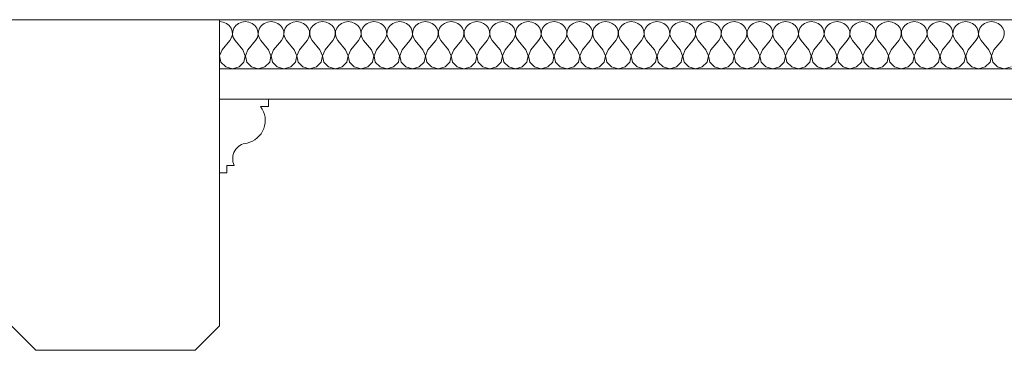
# Model space of a CAD drawing. Header units: millimetres. Extents: x -573548 to 674770, y -246895 to -89040.
# Tile 80 of 199: x 107804 to 108608, y -235947 to -235677. Entities that reach past the tile are written whole.
import ezdxf

# ---------------------------------------------------------------- set-up
doc = ezdxf.new("R2010")
doc.units = ezdxf.units.MM
for name, color, linetype, lineweight in [('belki sufitowe_Nr_pióra__41', 8, 'Continuous', 9), ('Nowe_Drawing & Figure_Nr_pióra__59', 8, 'Continuous', 9), ('Nowe_strop_Nr_pióra__59', 8, 'Continuous', 9), ('strop_Nr_pióra__41', 8, 'Continuous', 9)]:
    doc.layers.add(name, color=color, linetype=linetype, lineweight=lineweight)
doc.layers.add('Nowe_Drawing & Figure', color=7, linetype='Continuous')

# ---------------------------------------------------------------- blocks, each defined once
blk = doc.blocks.new('*X468', base_point=(477978.69, -104863.57))
at = {"layer": 'Nowe_Drawing & Figure', "color": 21, "linetype": 'Continuous', "lineweight": 13, "true_color": 0xffaaaa}
for p, q in [((502737.9, -73220.77), (502735.03, -73220.4)), ((502740.55, -73221.84), (502737.9, -73220.77)), ((502742.79, -73223.53), (502740.55, -73221.84)), ((502744.43, -73225.71), (502742.79, -73223.53)), ((502748.28, -73223.53), (502746.64, -73225.71)), ((502750.51, -73221.84), (502748.28, -73223.53)), ((502753.17, -73220.77), (502750.51, -73221.84)), ((502756.03, -73220.4), (502753.17, -73220.77)), ((502758.9, -73220.77), (502756.03, -73220.4)), ((502761.55, -73221.84), (502758.9, -73220.77)), ((502763.79, -73223.53), (502761.55, -73221.84)), ((502765.43, -73225.71), (502763.79, -73223.53)), ((502769.28, -73223.53), (502767.64, -73225.71)), ((502771.51, -73221.84), (502769.28, -73223.53)), ((502774.17, -73220.77), (502771.51, -73221.84)), ((502777.03, -73220.4), (502774.17, -73220.77)), ((502779.9, -73220.77), (502777.03, -73220.4)), ((502782.55, -73221.84), (502779.9, -73220.77)), ((502784.79, -73223.53), (502782.55, -73221.84)), ((502786.43, -73225.71), (502784.79, -73223.53)), ((502790.28, -73223.53), (502788.64, -73225.71)), ((502792.51, -73221.84), (502790.28, -73223.53)), ((502795.17, -73220.77), (502792.51, -73221.84)), ((502798.03, -73220.4), (502795.17, -73220.77)), ((502800.9, -73220.77), (502798.03, -73220.4)), ((502803.55, -73221.84), (502800.9, -73220.77)), ((502805.79, -73223.53), (502803.55, -73221.84)), ((502807.43, -73225.71), (502805.79, -73223.53)), ((502811.28, -73223.53), (502809.64, -73225.71)), ((502813.51, -73221.84), (502811.28, -73223.53)), ((502816.17, -73220.77), (502813.51, -73221.84)), ((502819.03, -73220.4), (502816.17, -73220.77)), ((502821.9, -73220.77), (502819.03, -73220.4)), ((502824.55, -73221.84), (502821.9, -73220.77)), ((502826.79, -73223.53), (502824.55, -73221.84)), ((502828.43, -73225.71), (502826.79, -73223.53)), ((502832.28, -73223.53), (502830.64, -73225.71)), ((502834.51, -73221.84), (502832.28, -73223.53)), ((502837.17, -73220.77), (502834.51, -73221.84)), ((502840.03, -73220.4), (502837.17, -73220.77)), ((502842.9, -73220.77), (502840.03, -73220.4)), ((502845.55, -73221.84), (502842.9, -73220.77)), ((502847.79, -73223.53), (502845.55, -73221.84)), ((502849.43, -73225.71), (502847.79, -73223.53)), ((502853.28, -73223.53), (502851.64, -73225.71)), ((502855.51, -73221.84), (502853.28, -73223.53)), ((502858.17, -73220.77), (502855.51, -73221.84)), ((502861.03, -73220.4), (502858.17, -73220.77)), ((502863.9, -73220.77), (502861.03, -73220.4)), ((502866.55, -73221.84), (502863.9, -73220.77)), ((502868.79, -73223.53), (502866.55, -73221.84)), ((502870.43, -73225.71), (502868.79, -73223.53)), ((502874.28, -73223.53), (502872.64, -73225.71)), ((502876.51, -73221.84), (502874.28, -73223.53)), ((502879.17, -73220.77), (502876.51, -73221.84)), ((502882.03, -73220.4), (502879.17, -73220.77)), ((502884.9, -73220.77), (502882.03, -73220.4)), ((502887.55, -73221.84), (502884.9, -73220.77)), ((502889.79, -73223.53), (502887.55, -73221.84)), ((502891.43, -73225.71), (502889.79, -73223.53)), ((502895.28, -73223.53), (502893.64, -73225.71)), ((502897.51, -73221.84), (502895.28, -73223.53)), ((502900.17, -73220.77), (502897.51, -73221.84)), ((502903.03, -73220.4), (502900.17, -73220.77)), ((502905.9, -73220.77), (502903.03, -73220.4)), ((502908.55, -73221.84), (502905.9, -73220.77)), ((502910.79, -73223.53), (502908.55, -73221.84)), ((502912.43, -73225.71), (502910.79, -73223.53)), ((502916.28, -73223.53), (502914.64, -73225.71)), ((502918.51, -73221.84), (502916.28, -73223.53)), ((502921.17, -73220.77), (502918.51, -73221.84)), ((502924.03, -73220.4), (502921.17, -73220.77)), ((502926.9, -73220.77), (502924.03, -73220.4)), ((502929.55, -73221.84), (502926.9, -73220.77)), ((502931.79, -73223.53), (502929.55, -73221.84)), ((502933.43, -73225.71), (502931.79, -73223.53)), ((502937.28, -73223.53), (502935.64, -73225.71)), ((502939.51, -73221.84), (502937.28, -73223.53)), ((502942.17, -73220.77), (502939.51, -73221.84)), ((502945.03, -73220.4), (502942.17, -73220.77)), ((502947.9, -73220.77), (502945.03, -73220.4)), ((502950.55, -73221.84), (502947.9, -73220.77)), ((502952.79, -73223.53), (502950.55, -73221.84)), ((502954.43, -73225.71), (502952.79, -73223.53)), ((502958.28, -73223.53), (502956.64, -73225.71)), ((502960.51, -73221.84), (502958.28, -73223.53)), ((502963.17, -73220.77), (502960.51, -73221.84)), ((502966.03, -73220.4), (502963.17, -73220.77)), ((502968.9, -73220.77), (502966.03, -73220.4)), ((502971.55, -73221.84), (502968.9, -73220.77)), ((502973.79, -73223.53), (502971.55, -73221.84)), ((502975.43, -73225.71), (502973.79, -73223.53)), ((502979.28, -73223.53), (502977.64, -73225.71)), ((502981.51, -73221.84), (502979.28, -73223.53)), ((502984.17, -73220.77), (502981.51, -73221.84)), ((502987.03, -73220.4), (502984.17, -73220.77)), ((502989.9, -73220.77), (502987.03, -73220.4)), ((502992.55, -73221.84), (502989.9, -73220.77)), ((502994.79, -73223.53), (502992.55, -73221.84)), ((502996.43, -73225.71), (502994.79, -73223.53)), ((503000.28, -73223.53), (502998.64, -73225.71)), ((503002.51, -73221.84), (503000.28, -73223.53)), ((503005.17, -73220.77), (503002.51, -73221.84)), ((503008.03, -73220.4), (503005.17, -73220.77)), ((503010.9, -73220.77), (503008.03, -73220.4)), ((503013.55, -73221.84), (503010.9, -73220.77)), ((503015.79, -73223.53), (503013.55, -73221.84)), ((503017.43, -73225.71), (503015.79, -73223.53)), ((503021.28, -73223.53), (503019.64, -73225.71)), ((503023.51, -73221.84), (503021.28, -73223.53)), ((503026.17, -73220.77), (503023.51, -73221.84)), ((503029.03, -73220.4), (503026.17, -73220.77)), ((503031.9, -73220.77), (503029.03, -73220.4)), ((503034.55, -73221.84), (503031.9, -73220.77)), ((503036.79, -73223.53), (503034.55, -73221.84)), ((503038.43, -73225.71), (503036.79, -73223.53)), ((503042.28, -73223.53), (503040.64, -73225.71)), ((503044.51, -73221.84), (503042.28, -73223.53)), ((503047.17, -73220.77), (503044.51, -73221.84)), ((503050.03, -73220.4), (503047.17, -73220.77)), ((503052.9, -73220.77), (503050.03, -73220.4)), ((503055.55, -73221.84), (503052.9, -73220.77)), ((503057.79, -73223.53), (503055.55, -73221.84)), ((503059.43, -73225.71), (503057.79, -73223.53)), ((503063.28, -73223.53), (503061.64, -73225.71)), ((503065.51, -73221.84), (503063.28, -73223.53)), ((503068.17, -73220.77), (503065.51, -73221.84)), ((503071.03, -73220.4), (503068.17, -73220.77)), ((503073.9, -73220.77), (503071.03, -73220.4)), ((503076.55, -73221.84), (503073.9, -73220.77)), ((503078.79, -73223.53), (503076.55, -73221.84)), ((503080.43, -73225.71), (503078.79, -73223.53)), ((503084.28, -73223.53), (503082.64, -73225.71)), ((503086.51, -73221.84), (503084.28, -73223.53)), ((503089.17, -73220.77), (503086.51, -73221.84)), ((503092.03, -73220.4), (503089.17, -73220.77)), ((503094.9, -73220.77), (503092.03, -73220.4)), ((503097.55, -73221.84), (503094.9, -73220.77)), ((503099.79, -73223.53), (503097.55, -73221.84)), ((503101.43, -73225.71), (503099.79, -73223.53)), ((503105.28, -73223.53), (503103.64, -73225.71)), ((503107.51, -73221.84), (503105.28, -73223.53)), ((503110.17, -73220.77), (503107.51, -73221.84)), ((503113.03, -73220.4), (503110.17, -73220.77)), ((503115.9, -73220.77), (503113.03, -73220.4)), ((503118.55, -73221.84), (503115.9, -73220.77)), ((503120.79, -73223.53), (503118.55, -73221.84)), ((503122.43, -73225.71), (503120.79, -73223.53)), ((503126.28, -73223.53), (503124.64, -73225.71)), ((503128.51, -73221.84), (503126.28, -73223.53)), ((503131.17, -73220.77), (503128.51, -73221.84)), ((503134.03, -73220.4), (503131.17, -73220.77)), ((503136.9, -73220.77), (503134.03, -73220.4)), ((503139.55, -73221.84), (503136.9, -73220.77)), ((503141.79, -73223.53), (503139.55, -73221.84)), ((503143.43, -73225.71), (503141.79, -73223.53)), ((503147.28, -73223.53), (503145.64, -73225.71)), ((503149.51, -73221.84), (503147.28, -73223.53)), ((503152.17, -73220.77), (503149.51, -73221.84)), ((503155.03, -73220.4), (503152.17, -73220.77)), ((503157.9, -73220.77), (503155.03, -73220.4)), ((503160.55, -73221.84), (503157.9, -73220.77)), ((503162.79, -73223.53), (503160.55, -73221.84)), ((503164.43, -73225.71), (503162.79, -73223.53)), ((503168.28, -73223.53), (503166.64, -73225.71)), ((503170.51, -73221.84), (503168.28, -73223.53)), ((503173.17, -73220.77), (503170.51, -73221.84)), ((503176.03, -73220.4), (503173.17, -73220.77)), ((503178.9, -73220.77), (503176.03, -73220.4)), ((503181.55, -73221.84), (503178.9, -73220.77)), ((503183.79, -73223.53), (503181.55, -73221.84)), ((503185.43, -73225.71), (503183.79, -73223.53)), ((503189.28, -73223.53), (503187.64, -73225.71)), ((503191.51, -73221.84), (503189.28, -73223.53)), ((503194.17, -73220.77), (503191.51, -73221.84)), ((503197.03, -73220.4), (503194.17, -73220.77)), ((503199.9, -73220.77), (503197.03, -73220.4)), ((503202.55, -73221.84), (503199.9, -73220.77)), ((503204.79, -73223.53), (503202.55, -73221.84)), ((503206.43, -73225.71), (503204.79, -73223.53)), ((503210.28, -73223.53), (503208.64, -73225.71)), ((503212.51, -73221.84), (503210.28, -73223.53)), ((503215.17, -73220.77), (503212.51, -73221.84)), ((503218.03, -73220.4), (503215.17, -73220.77)), ((503220.9, -73220.77), (503218.03, -73220.4)), ((503223.55, -73221.84), (503220.9, -73220.77)), ((503225.79, -73223.53), (503223.55, -73221.84)), ((503227.43, -73225.71), (503225.79, -73223.53)), ((503231.28, -73223.53), (503229.64, -73225.71)), ((503233.51, -73221.84), (503231.28, -73223.53)), ((503236.17, -73220.77), (503233.51, -73221.84)), ((503239.03, -73220.4), (503236.17, -73220.77)), ((503241.9, -73220.77), (503239.03, -73220.4)), ((503244.55, -73221.84), (503241.9, -73220.77)), ((503246.79, -73223.53), (503244.55, -73221.84)), ((503248.43, -73225.71), (503246.79, -73223.53)), ((503252.28, -73223.53), (503250.64, -73225.71)), ((503254.51, -73221.84), (503252.28, -73223.53)), ((503257.17, -73220.77), (503254.51, -73221.84)), ((503260.03, -73220.4), (503257.17, -73220.77)), ((503262.9, -73220.77), (503260.03, -73220.4)), ((503265.55, -73221.84), (503262.9, -73220.77)), ((503267.79, -73223.53), (503265.55, -73221.84)), ((503269.43, -73225.71), (503267.79, -73223.53)), ((503273.28, -73223.53), (503271.64, -73225.71)), ((503275.51, -73221.84), (503273.28, -73223.53)), ((503278.17, -73220.77), (503275.51, -73221.84)), ((503281.03, -73220.4), (503278.17, -73220.77)), ((503283.9, -73220.77), (503281.03, -73220.4)), ((503286.55, -73221.84), (503283.9, -73220.77)), ((503288.79, -73223.53), (503286.55, -73221.84)), ((503290.43, -73225.71), (503288.79, -73223.53)), ((503294.28, -73223.53), (503292.64, -73225.71)), ((503296.51, -73221.84), (503294.28, -73223.53)), ((503299.17, -73220.77), (503296.51, -73221.84)), ((503302.03, -73220.4), (503299.17, -73220.77)), ((503304.9, -73220.77), (503302.03, -73220.4)), ((503307.55, -73221.84), (503304.9, -73220.77)), ((503309.79, -73223.53), (503307.55, -73221.84)), ((503311.43, -73225.71), (503309.79, -73223.53)), ((503315.28, -73223.53), (503313.64, -73225.71)), ((503317.51, -73221.84), (503315.28, -73223.53)), ((503320.17, -73220.77), (503317.51, -73221.84)), ((503323.03, -73220.4), (503320.17, -73220.77)), ((503325.9, -73220.77), (503323.03, -73220.4)), ((503328.55, -73221.84), (503325.9, -73220.77)), ((503330.79, -73223.53), (503328.55, -73221.84)), ((503332.43, -73225.71), (503330.79, -73223.53)), ((503336.28, -73223.53), (503334.64, -73225.71)), ((503338.51, -73221.84), (503336.28, -73223.53)), ((503341.17, -73220.77), (503338.51, -73221.84)), ((503344.03, -73220.4), (503341.17, -73220.77)), ((503346.9, -73220.77), (503344.03, -73220.4)), ((503349.55, -73221.84), (503346.9, -73220.77)), ((503351.79, -73223.53), (503349.55, -73221.84)), ((503353.43, -73225.71), (503351.79, -73223.53)), ((503357.28, -73223.53), (503355.64, -73225.71)), ((503359.51, -73221.84), (503357.28, -73223.53)), ((503362.17, -73220.77), (503359.51, -73221.84)), ((503365.03, -73220.4), (503362.17, -73220.77)), ((503367.9, -73220.77), (503365.03, -73220.4)), ((503370.55, -73221.84), (503367.9, -73220.77)), ((503372.79, -73223.53), (503370.55, -73221.84)), ((503374.43, -73225.71), (503372.79, -73223.53)), ((502743.43, -73235.76), (502744.84, -73233.45)), ((502745.35, -73228.22), (502744.43, -73225.71)), ((502744.84, -73233.45), (502745.49, -73230.87)), ((502745.49, -73230.87), (502745.35, -73228.22)), ((502745.72, -73228.22), (502745.58, -73230.87)), ((502745.58, -73230.87), (502746.23, -73233.45)), ((502746.64, -73225.71), (502745.72, -73228.22)), ((502746.23, -73233.45), (502747.63, -73235.76)), ((502764.43, -73235.76), (502765.84, -73233.45)), ((502766.35, -73228.22), (502765.43, -73225.71)), ((502765.84, -73233.45), (502766.49, -73230.87)), ((502766.49, -73230.87), (502766.35, -73228.22)), ((502766.72, -73228.22), (502766.58, -73230.87)), ((502766.58, -73230.87), (502767.23, -73233.45)), ((502767.64, -73225.71), (502766.72, -73228.22)), ((502767.23, -73233.45), (502768.63, -73235.76)), ((502785.43, -73235.76), (502786.84, -73233.45)), ((502787.35, -73228.22), (502786.43, -73225.71)), ((502786.84, -73233.45), (502787.49, -73230.87)), ((502787.49, -73230.87), (502787.35, -73228.22)), ((502787.72, -73228.22), (502787.58, -73230.87)), ((502787.58, -73230.87), (502788.23, -73233.45)), ((502788.64, -73225.71), (502787.72, -73228.22)), ((502788.23, -73233.45), (502789.63, -73235.76)), ((502806.43, -73235.76), (502807.84, -73233.45)), ((502808.35, -73228.22), (502807.43, -73225.71)), ((502807.84, -73233.45), (502808.49, -73230.87)), ((502808.49, -73230.87), (502808.35, -73228.22)), ((502808.72, -73228.22), (502808.58, -73230.87)), ((502808.58, -73230.87), (502809.23, -73233.45)), ((502809.64, -73225.71), (502808.72, -73228.22)), ((502809.23, -73233.45), (502810.63, -73235.76)), ((502827.43, -73235.76), (502828.84, -73233.45)), ((502829.35, -73228.22), (502828.43, -73225.71)), ((502828.84, -73233.45), (502829.49, -73230.87)), ((502829.49, -73230.87), (502829.35, -73228.22)), ((502829.72, -73228.22), (502829.58, -73230.87)), ((502829.58, -73230.87), (502830.23, -73233.45)), ((502830.64, -73225.71), (502829.72, -73228.22)), ((502830.23, -73233.45), (502831.63, -73235.76)), ((502848.43, -73235.76), (502849.84, -73233.45)), ((502850.35, -73228.22), (502849.43, -73225.71)), ((502849.84, -73233.45), (502850.49, -73230.87)), ((502850.49, -73230.87), (502850.35, -73228.22)), ((502850.72, -73228.22), (502850.58, -73230.87)), ((502850.58, -73230.87), (502851.23, -73233.45)), ((502851.64, -73225.71), (502850.72, -73228.22)), ((502851.23, -73233.45), (502852.63, -73235.76)), ((502869.43, -73235.76), (502870.84, -73233.45)), ((502871.35, -73228.22), (502870.43, -73225.71)), ((502870.84, -73233.45), (502871.49, -73230.87)), ((502871.49, -73230.87), (502871.35, -73228.22)), ((502871.72, -73228.22), (502871.58, -73230.87)), ((502871.58, -73230.87), (502872.23, -73233.45)), ((502872.64, -73225.71), (502871.72, -73228.22)), ((502872.23, -73233.45), (502873.63, -73235.76)), ((502890.43, -73235.76), (502891.84, -73233.45)), ((502892.35, -73228.22), (502891.43, -73225.71)), ((502891.84, -73233.45), (502892.49, -73230.87)), ((502892.49, -73230.87), (502892.35, -73228.22)), ((502892.72, -73228.22), (502892.58, -73230.87)), ((502892.58, -73230.87), (502893.23, -73233.45)), ((502893.64, -73225.71), (502892.72, -73228.22)), ((502893.23, -73233.45), (502894.63, -73235.76)), ((502911.43, -73235.76), (502912.84, -73233.45)), ((502913.35, -73228.22), (502912.43, -73225.71)), ((502912.84, -73233.45), (502913.49, -73230.87)), ((502913.49, -73230.87), (502913.35, -73228.22)), ((502913.72, -73228.22), (502913.58, -73230.87)), ((502913.58, -73230.87), (502914.23, -73233.45)), ((502914.64, -73225.71), (502913.72, -73228.22)), ((502914.23, -73233.45), (502915.63, -73235.76)), ((502932.43, -73235.76), (502933.84, -73233.45)), ((502934.35, -73228.22), (502933.43, -73225.71)), ((502933.84, -73233.45), (502934.49, -73230.87)), ((502934.49, -73230.87), (502934.35, -73228.22)), ((502934.72, -73228.22), (502934.58, -73230.87)), ((502934.58, -73230.87), (502935.23, -73233.45)), ((502935.64, -73225.71), (502934.72, -73228.22)), ((502935.23, -73233.45), (502936.63, -73235.76)), ((502953.43, -73235.76), (502954.84, -73233.45)), ((502955.35, -73228.22), (502954.43, -73225.71)), ((502954.84, -73233.45), (502955.49, -73230.87)), ((502955.49, -73230.87), (502955.35, -73228.22)), ((502955.72, -73228.22), (502955.58, -73230.87)), ((502955.58, -73230.87), (502956.23, -73233.45)), ((502956.64, -73225.71), (502955.72, -73228.22)), ((502956.23, -73233.45), (502957.63, -73235.76)), ((502974.43, -73235.76), (502975.84, -73233.45)), ((502976.35, -73228.22), (502975.43, -73225.71)), ((502975.84, -73233.45), (502976.49, -73230.87)), ((502976.49, -73230.87), (502976.35, -73228.22)), ((502976.72, -73228.22), (502976.58, -73230.87)), ((502976.58, -73230.87), (502977.23, -73233.45)), ((502977.64, -73225.71), (502976.72, -73228.22)), ((502977.23, -73233.45), (502978.63, -73235.76)), ((502995.43, -73235.76), (502996.84, -73233.45)), ((502997.35, -73228.22), (502996.43, -73225.71)), ((502996.84, -73233.45), (502997.49, -73230.87)), ((502997.49, -73230.87), (502997.35, -73228.22)), ((502997.72, -73228.22), (502997.58, -73230.87)), ((502997.58, -73230.87), (502998.23, -73233.45)), ((502998.64, -73225.71), (502997.72, -73228.22)), ((502998.23, -73233.45), (502999.63, -73235.76)), ((503016.43, -73235.76), (503017.84, -73233.45)), ((503018.35, -73228.22), (503017.43, -73225.71)), ((503017.84, -73233.45), (503018.49, -73230.87)), ((503018.49, -73230.87), (503018.35, -73228.22)), ((503018.72, -73228.22), (503018.58, -73230.87)), ((503018.58, -73230.87), (503019.23, -73233.45)), ((503019.64, -73225.71), (503018.72, -73228.22)), ((503019.23, -73233.45), (503020.63, -73235.76)), ((503037.43, -73235.76), (503038.84, -73233.45)), ((503039.35, -73228.22), (503038.43, -73225.71)), ((503038.84, -73233.45), (503039.49, -73230.87)), ((503039.49, -73230.87), (503039.35, -73228.22)), ((503039.72, -73228.22), (503039.58, -73230.87)), ((503039.58, -73230.87), (503040.23, -73233.45)), ((503040.64, -73225.71), (503039.72, -73228.22)), ((503040.23, -73233.45), (503041.63, -73235.76)), ((503058.43, -73235.76), (503059.84, -73233.45)), ((503060.35, -73228.22), (503059.43, -73225.71)), ((503059.84, -73233.45), (503060.49, -73230.87)), ((503060.49, -73230.87), (503060.35, -73228.22)), ((503060.72, -73228.22), (503060.58, -73230.87)), ((503060.58, -73230.87), (503061.23, -73233.45)), ((503061.64, -73225.71), (503060.72, -73228.22)), ((503061.23, -73233.45), (503062.63, -73235.76)), ((503079.43, -73235.76), (503080.84, -73233.45)), ((503081.35, -73228.22), (503080.43, -73225.71)), ((503080.84, -73233.45), (503081.49, -73230.87)), ((503081.49, -73230.87), (503081.35, -73228.22)), ((503081.72, -73228.22), (503081.58, -73230.87)), ((503081.58, -73230.87), (503082.23, -73233.45)), ((503082.64, -73225.71), (503081.72, -73228.22)), ((503082.23, -73233.45), (503083.63, -73235.76)), ((503100.43, -73235.76), (503101.84, -73233.45)), ((503102.35, -73228.22), (503101.43, -73225.71)), ((503101.84, -73233.45), (503102.49, -73230.87)), ((503102.49, -73230.87), (503102.35, -73228.22)), ((503102.72, -73228.22), (503102.58, -73230.87)), ((503102.58, -73230.87), (503103.23, -73233.45)), ((503103.64, -73225.71), (503102.72, -73228.22)), ((503103.23, -73233.45), (503104.63, -73235.76)), ((503121.43, -73235.76), (503122.84, -73233.45)), ((503123.35, -73228.22), (503122.43, -73225.71)), ((503122.84, -73233.45), (503123.49, -73230.87)), ((503123.49, -73230.87), (503123.35, -73228.22)), ((503123.72, -73228.22), (503123.58, -73230.87)), ((503123.58, -73230.87), (503124.23, -73233.45)), ((503124.64, -73225.71), (503123.72, -73228.22)), ((503124.23, -73233.45), (503125.63, -73235.76)), ((503142.43, -73235.76), (503143.84, -73233.45)), ((503144.35, -73228.22), (503143.43, -73225.71)), ((503143.84, -73233.45), (503144.49, -73230.87)), ((503144.49, -73230.87), (503144.35, -73228.22)), ((503144.72, -73228.22), (503144.58, -73230.87)), ((503144.58, -73230.87), (503145.23, -73233.45)), ((503145.64, -73225.71), (503144.72, -73228.22)), ((503145.23, -73233.45), (503146.63, -73235.76)), ((503163.43, -73235.76), (503164.84, -73233.45)), ((503165.35, -73228.22), (503164.43, -73225.71)), ((503164.84, -73233.45), (503165.49, -73230.87)), ((503165.49, -73230.87), (503165.35, -73228.22)), ((503165.72, -73228.22), (503165.58, -73230.87)), ((503165.58, -73230.87), (503166.23, -73233.45)), ((503166.64, -73225.71), (503165.72, -73228.22)), ((503166.23, -73233.45), (503167.63, -73235.76)), ((503184.43, -73235.76), (503185.84, -73233.45)), ((503186.35, -73228.22), (503185.43, -73225.71)), ((503185.84, -73233.45), (503186.49, -73230.87)), ((503186.49, -73230.87), (503186.35, -73228.22)), ((503186.72, -73228.22), (503186.58, -73230.87)), ((503186.58, -73230.87), (503187.23, -73233.45)), ((503187.64, -73225.71), (503186.72, -73228.22)), ((503187.23, -73233.45), (503188.63, -73235.76)), ((503205.43, -73235.76), (503206.84, -73233.45)), ((503207.35, -73228.22), (503206.43, -73225.71)), ((503206.84, -73233.45), (503207.49, -73230.87)), ((503207.49, -73230.87), (503207.35, -73228.22)), ((503207.72, -73228.22), (503207.58, -73230.87)), ((503207.58, -73230.87), (503208.23, -73233.45)), ((503208.64, -73225.71), (503207.72, -73228.22)), ((503208.23, -73233.45), (503209.63, -73235.76)), ((503226.43, -73235.76), (503227.84, -73233.45)), ((503228.35, -73228.22), (503227.43, -73225.71)), ((503227.84, -73233.45), (503228.49, -73230.87)), ((503228.49, -73230.87), (503228.35, -73228.22)), ((503228.72, -73228.22), (503228.58, -73230.87)), ((503228.58, -73230.87), (503229.23, -73233.45)), ((503229.64, -73225.71), (503228.72, -73228.22)), ((503229.23, -73233.45), (503230.63, -73235.76)), ((503247.43, -73235.76), (503248.84, -73233.45)), ((503249.35, -73228.22), (503248.43, -73225.71)), ((503248.84, -73233.45), (503249.49, -73230.87)), ((503249.49, -73230.87), (503249.35, -73228.22)), ((503249.72, -73228.22), (503249.58, -73230.87)), ((503249.58, -73230.87), (503250.23, -73233.45)), ((503250.64, -73225.71), (503249.72, -73228.22)), ((503250.23, -73233.45), (503251.63, -73235.76)), ((503268.43, -73235.76), (503269.84, -73233.45)), ((503270.35, -73228.22), (503269.43, -73225.71)), ((503269.84, -73233.45), (503270.49, -73230.87)), ((503270.49, -73230.87), (503270.35, -73228.22)), ((503270.72, -73228.22), (503270.58, -73230.87)), ((503270.58, -73230.87), (503271.23, -73233.45)), ((503271.64, -73225.71), (503270.72, -73228.22)), ((503271.23, -73233.45), (503272.63, -73235.76)), ((503289.43, -73235.76), (503290.84, -73233.45)), ((503291.35, -73228.22), (503290.43, -73225.71)), ((503290.84, -73233.45), (503291.49, -73230.87)), ((503291.49, -73230.87), (503291.35, -73228.22)), ((503291.72, -73228.22), (503291.58, -73230.87)), ((503291.58, -73230.87), (503292.23, -73233.45)), ((503292.64, -73225.71), (503291.72, -73228.22)), ((503292.23, -73233.45), (503293.63, -73235.76)), ((503310.43, -73235.76), (503311.84, -73233.45)), ((503312.35, -73228.22), (503311.43, -73225.71)), ((503311.84, -73233.45), (503312.49, -73230.87)), ((503312.49, -73230.87), (503312.35, -73228.22)), ((503312.72, -73228.22), (503312.58, -73230.87)), ((503312.58, -73230.87), (503313.23, -73233.45)), ((503313.64, -73225.71), (503312.72, -73228.22)), ((503313.23, -73233.45), (503314.63, -73235.76)), ((503331.43, -73235.76), (503332.84, -73233.45)), ((503333.35, -73228.22), (503332.43, -73225.71)), ((503332.84, -73233.45), (503333.49, -73230.87)), ((503333.49, -73230.87), (503333.35, -73228.22)), ((503333.72, -73228.22), (503333.58, -73230.87)), ((503333.58, -73230.87), (503334.23, -73233.45)), ((503334.64, -73225.71), (503333.72, -73228.22)), ((503334.23, -73233.45), (503335.63, -73235.76)), ((503352.43, -73235.76), (503353.84, -73233.45)), ((503354.35, -73228.22), (503353.43, -73225.71)), ((503353.84, -73233.45), (503354.49, -73230.87)), ((503354.49, -73230.87), (503354.35, -73228.22)), ((503354.72, -73228.22), (503354.58, -73230.87)), ((503354.58, -73230.87), (503355.23, -73233.45)), ((503355.64, -73225.71), (503354.72, -73228.22)), ((503355.23, -73233.45), (503356.63, -73235.76)), ((503373.43, -73235.76), (503374.84, -73233.45)), ((503375.35, -73228.22), (503374.43, -73225.71)), ((503374.84, -73233.45), (503375.49, -73230.87)), ((503375.49, -73230.87), (503375.35, -73228.22)), ((502737.13, -73243.44), (502743.43, -73235.76)), ((502753.93, -73243.44), (502747.63, -73235.76)), ((502758.13, -73243.44), (502764.43, -73235.76)), ((502774.93, -73243.44), (502768.63, -73235.76)), ((502779.13, -73243.44), (502785.43, -73235.76)), ((502795.93, -73243.44), (502789.63, -73235.76)), ((502800.13, -73243.44), (502806.43, -73235.76)), ((502816.93, -73243.44), (502810.63, -73235.76)), ((502821.13, -73243.44), (502827.43, -73235.76)), ((502837.93, -73243.44), (502831.63, -73235.76)), ((502842.13, -73243.44), (502848.43, -73235.76)), ((502858.93, -73243.44), (502852.63, -73235.76)), ((502863.13, -73243.44), (502869.43, -73235.76)), ((502879.93, -73243.44), (502873.63, -73235.76)), ((502884.13, -73243.44), (502890.43, -73235.76)), ((502900.93, -73243.44), (502894.63, -73235.76)), ((502905.13, -73243.44), (502911.43, -73235.76)), ((502921.93, -73243.44), (502915.63, -73235.76)), ((502926.13, -73243.44), (502932.43, -73235.76)), ((502942.93, -73243.44), (502936.63, -73235.76)), ((502947.13, -73243.44), (502953.43, -73235.76)), ((502963.93, -73243.44), (502957.63, -73235.76)), ((502968.13, -73243.44), (502974.43, -73235.76)), ((502984.93, -73243.44), (502978.63, -73235.76)), ((502989.13, -73243.44), (502995.43, -73235.76)), ((503005.93, -73243.44), (502999.63, -73235.76)), ((503010.13, -73243.44), (503016.43, -73235.76)), ((503026.93, -73243.44), (503020.63, -73235.76)), ((503031.13, -73243.44), (503037.43, -73235.76)), ((503047.93, -73243.44), (503041.63, -73235.76)), ((503052.13, -73243.44), (503058.43, -73235.76)), ((503068.93, -73243.44), (503062.63, -73235.76)), ((503073.13, -73243.44), (503079.43, -73235.76)), ((503089.93, -73243.44), (503083.63, -73235.76)), ((503094.13, -73243.44), (503100.43, -73235.76)), ((503110.93, -73243.44), (503104.63, -73235.76)), ((503115.13, -73243.44), (503121.43, -73235.76)), ((503131.93, -73243.44), (503125.63, -73235.76)), ((503136.13, -73243.44), (503142.43, -73235.76)), ((503152.93, -73243.44), (503146.63, -73235.76)), ((503157.13, -73243.44), (503163.43, -73235.76)), ((503173.93, -73243.44), (503167.63, -73235.76)), ((503178.13, -73243.44), (503184.43, -73235.76)), ((503194.93, -73243.44), (503188.63, -73235.76)), ((503199.13, -73243.44), (503205.43, -73235.76)), ((503215.93, -73243.44), (503209.63, -73235.76)), ((503220.13, -73243.44), (503226.43, -73235.76)), ((503236.93, -73243.44), (503230.63, -73235.76)), ((503241.13, -73243.44), (503247.43, -73235.76)), ((503257.93, -73243.44), (503251.63, -73235.76)), ((503262.13, -73243.44), (503268.43, -73235.76)), ((503278.93, -73243.44), (503272.63, -73235.76)), ((503283.13, -73243.44), (503289.43, -73235.76)), ((503299.93, -73243.44), (503293.63, -73235.76)), ((503304.13, -73243.44), (503310.43, -73235.76)), ((503320.93, -73243.44), (503314.63, -73235.76)), ((503325.13, -73243.44), (503331.43, -73235.76)), ((503341.93, -73243.44), (503335.63, -73235.76)), ((503346.13, -73243.44), (503352.43, -73235.76)), ((503362.93, -73243.44), (503356.63, -73235.76)), ((503367.13, -73243.44), (503373.43, -73235.76)), ((502737.13, -73243.44), (502735.08, -73248.34)), ((502735.08, -73248.34), (502736.14, -73253.5)), ((502755.99, -73248.34), (502753.93, -73243.44)), ((502754.93, -73253.5), (502755.99, -73248.34)), ((502758.13, -73243.44), (502756.08, -73248.34)), ((502756.08, -73248.34), (502757.14, -73253.5)), ((502776.99, -73248.34), (502774.93, -73243.44)), ((502775.93, -73253.5), (502776.99, -73248.34)), ((502779.13, -73243.44), (502777.08, -73248.34)), ((502777.08, -73248.34), (502778.14, -73253.5)), ((502797.99, -73248.34), (502795.93, -73243.44)), ((502796.93, -73253.5), (502797.99, -73248.34)), ((502800.13, -73243.44), (502798.08, -73248.34)), ((502798.08, -73248.34), (502799.14, -73253.5)), ((502818.99, -73248.34), (502816.93, -73243.44)), ((502817.93, -73253.5), (502818.99, -73248.34)), ((502821.13, -73243.44), (502819.08, -73248.34)), ((502819.08, -73248.34), (502820.14, -73253.5)), ((502839.99, -73248.34), (502837.93, -73243.44)), ((502838.93, -73253.5), (502839.99, -73248.34)), ((502842.13, -73243.44), (502840.08, -73248.34)), ((502840.08, -73248.34), (502841.14, -73253.5)), ((502860.99, -73248.34), (502858.93, -73243.44)), ((502859.93, -73253.5), (502860.99, -73248.34)), ((502863.13, -73243.44), (502861.08, -73248.34)), ((502861.08, -73248.34), (502862.14, -73253.5)), ((502881.99, -73248.34), (502879.93, -73243.44)), ((502880.93, -73253.5), (502881.99, -73248.34)), ((502884.13, -73243.44), (502882.08, -73248.34)), ((502882.08, -73248.34), (502883.14, -73253.5)), ((502902.99, -73248.34), (502900.93, -73243.44)), ((502901.93, -73253.5), (502902.99, -73248.34)), ((502905.13, -73243.44), (502903.08, -73248.34)), ((502903.08, -73248.34), (502904.14, -73253.5)), ((502923.99, -73248.34), (502921.93, -73243.44)), ((502922.93, -73253.5), (502923.99, -73248.34)), ((502926.13, -73243.44), (502924.08, -73248.34)), ((502924.08, -73248.34), (502925.14, -73253.5)), ((502944.99, -73248.34), (502942.93, -73243.44)), ((502943.93, -73253.5), (502944.99, -73248.34)), ((502947.13, -73243.44), (502945.08, -73248.34)), ((502945.08, -73248.34), (502946.14, -73253.5)), ((502965.99, -73248.34), (502963.93, -73243.44)), ((502964.93, -73253.5), (502965.99, -73248.34)), ((502968.13, -73243.44), (502966.08, -73248.34)), ((502966.08, -73248.34), (502967.14, -73253.5)), ((502986.99, -73248.34), (502984.93, -73243.44)), ((502985.93, -73253.5), (502986.99, -73248.34)), ((502989.13, -73243.44), (502987.08, -73248.34)), ((502987.08, -73248.34), (502988.14, -73253.5)), ((503007.99, -73248.34), (503005.93, -73243.44)), ((503006.93, -73253.5), (503007.99, -73248.34)), ((503010.13, -73243.44), (503008.08, -73248.34)), ((503008.08, -73248.34), (503009.14, -73253.5)), ((503028.99, -73248.34), (503026.93, -73243.44)), ((503027.93, -73253.5), (503028.99, -73248.34)), ((503031.13, -73243.44), (503029.08, -73248.34)), ((503029.08, -73248.34), (503030.14, -73253.5)), ((503049.99, -73248.34), (503047.93, -73243.44)), ((503048.93, -73253.5), (503049.99, -73248.34)), ((503052.13, -73243.44), (503050.08, -73248.34)), ((503050.08, -73248.34), (503051.14, -73253.5)), ((503070.99, -73248.34), (503068.93, -73243.44)), ((503069.93, -73253.5), (503070.99, -73248.34)), ((503073.13, -73243.44), (503071.08, -73248.34)), ((503071.08, -73248.34), (503072.14, -73253.5)), ((503091.99, -73248.34), (503089.93, -73243.44)), ((503090.93, -73253.5), (503091.99, -73248.34)), ((503094.13, -73243.44), (503092.08, -73248.34)), ((503092.08, -73248.34), (503093.14, -73253.5)), ((503112.99, -73248.34), (503110.93, -73243.44)), ((503111.93, -73253.5), (503112.99, -73248.34)), ((503115.13, -73243.44), (503113.08, -73248.34)), ((503113.08, -73248.34), (503114.14, -73253.5)), ((503133.99, -73248.34), (503131.93, -73243.44)), ((503132.93, -73253.5), (503133.99, -73248.34)), ((503136.13, -73243.44), (503134.08, -73248.34)), ((503134.08, -73248.34), (503135.14, -73253.5)), ((503154.99, -73248.34), (503152.93, -73243.44)), ((503153.93, -73253.5), (503154.99, -73248.34)), ((503157.13, -73243.44), (503155.08, -73248.34)), ((503155.08, -73248.34), (503156.14, -73253.5)), ((503175.99, -73248.34), (503173.93, -73243.44)), ((503174.93, -73253.5), (503175.99, -73248.34)), ((503178.13, -73243.44), (503176.08, -73248.34)), ((503176.08, -73248.34), (503177.14, -73253.5)), ((503196.99, -73248.34), (503194.93, -73243.44)), ((503195.93, -73253.5), (503196.99, -73248.34)), ((503199.13, -73243.44), (503197.08, -73248.34)), ((503197.08, -73248.34), (503198.14, -73253.5)), ((503217.99, -73248.34), (503215.93, -73243.44)), ((503216.93, -73253.5), (503217.99, -73248.34)), ((503220.13, -73243.44), (503218.08, -73248.34)), ((503218.08, -73248.34), (503219.14, -73253.5)), ((503238.99, -73248.34), (503236.93, -73243.44)), ((503237.93, -73253.5), (503238.99, -73248.34)), ((503241.13, -73243.44), (503239.08, -73248.34)), ((503239.08, -73248.34), (503240.14, -73253.5)), ((503259.99, -73248.34), (503257.93, -73243.44)), ((503258.93, -73253.5), (503259.99, -73248.34)), ((503262.13, -73243.44), (503260.08, -73248.34)), ((503260.08, -73248.34), (503261.14, -73253.5)), ((503280.99, -73248.34), (503278.93, -73243.44)), ((503279.93, -73253.5), (503280.99, -73248.34)), ((503283.13, -73243.44), (503281.08, -73248.34)), ((503281.08, -73248.34), (503282.14, -73253.5)), ((503301.99, -73248.34), (503299.93, -73243.44)), ((503300.93, -73253.5), (503301.99, -73248.34)), ((503304.13, -73243.44), (503302.08, -73248.34)), ((503302.08, -73248.34), (503303.14, -73253.5)), ((503322.99, -73248.34), (503320.93, -73243.44)), ((503321.93, -73253.5), (503322.99, -73248.34)), ((503325.13, -73243.44), (503323.08, -73248.34)), ((503323.08, -73248.34), (503324.14, -73253.5)), ((503343.99, -73248.34), (503341.93, -73243.44)), ((503342.93, -73253.5), (503343.99, -73248.34)), ((503346.13, -73243.44), (503344.08, -73248.34)), ((503344.08, -73248.34), (503345.14, -73253.5)), ((503364.99, -73248.34), (503362.93, -73243.44)), ((503363.93, -73253.5), (503364.99, -73248.34)), ((503367.13, -73243.44), (503365.08, -73248.34)), ((503365.08, -73248.34), (503366.14, -73253.5)), ((502736.14, -73253.5), (502740.01, -73257.37)), ((502740.01, -73257.37), (502745.53, -73258.8)), ((502745.53, -73258.8), (502751.05, -73257.37)), ((502751.05, -73257.37), (502754.93, -73253.5)), ((502757.14, -73253.5), (502761.01, -73257.37)), ((502761.01, -73257.37), (502766.53, -73258.8)), ((502766.53, -73258.8), (502772.05, -73257.37)), ((502772.05, -73257.37), (502775.93, -73253.5)), ((502778.14, -73253.5), (502782.01, -73257.37)), ((502782.01, -73257.37), (502787.53, -73258.8)), ((502787.53, -73258.8), (502793.05, -73257.37)), ((502793.05, -73257.37), (502796.93, -73253.5)), ((502799.14, -73253.5), (502803.01, -73257.37)), ((502803.01, -73257.37), (502808.53, -73258.8)), ((502808.53, -73258.8), (502814.05, -73257.37)), ((502814.05, -73257.37), (502817.93, -73253.5)), ((502820.14, -73253.5), (502824.01, -73257.37)), ((502824.01, -73257.37), (502829.53, -73258.8)), ((502829.53, -73258.8), (502835.05, -73257.37)), ((502835.05, -73257.37), (502838.93, -73253.5)), ((502841.14, -73253.5), (502845.01, -73257.37)), ((502845.01, -73257.37), (502850.53, -73258.8)), ((502850.53, -73258.8), (502856.05, -73257.37)), ((502856.05, -73257.37), (502859.93, -73253.5)), ((502862.14, -73253.5), (502866.01, -73257.37)), ((502866.01, -73257.37), (502871.53, -73258.8)), ((502871.53, -73258.8), (502877.05, -73257.37)), ((502877.05, -73257.37), (502880.93, -73253.5)), ((502883.14, -73253.5), (502887.01, -73257.37)), ((502887.01, -73257.37), (502892.53, -73258.8)), ((502892.53, -73258.8), (502898.05, -73257.37)), ((502898.05, -73257.37), (502901.93, -73253.5)), ((502904.14, -73253.5), (502908.01, -73257.37)), ((502908.01, -73257.37), (502913.53, -73258.8)), ((502913.53, -73258.8), (502919.05, -73257.37)), ((502919.05, -73257.37), (502922.93, -73253.5)), ((502925.14, -73253.5), (502929.01, -73257.37)), ((502929.01, -73257.37), (502934.53, -73258.8)), ((502934.53, -73258.8), (502940.05, -73257.37)), ((502940.05, -73257.37), (502943.93, -73253.5)), ((502946.14, -73253.5), (502950.01, -73257.37)), ((502950.01, -73257.37), (502955.53, -73258.8)), ((502955.53, -73258.8), (502961.05, -73257.37)), ((502961.05, -73257.37), (502964.93, -73253.5)), ((502967.14, -73253.5), (502971.01, -73257.37)), ((502971.01, -73257.37), (502976.53, -73258.8)), ((502976.53, -73258.8), (502982.05, -73257.37)), ((502982.05, -73257.37), (502985.93, -73253.5)), ((502988.14, -73253.5), (502992.01, -73257.37)), ((502992.01, -73257.37), (502997.53, -73258.8)), ((502997.53, -73258.8), (503003.05, -73257.37)), ((503003.05, -73257.37), (503006.93, -73253.5)), ((503009.14, -73253.5), (503013.01, -73257.37)), ((503013.01, -73257.37), (503018.53, -73258.8)), ((503018.53, -73258.8), (503024.05, -73257.37)), ((503024.05, -73257.37), (503027.93, -73253.5)), ((503030.14, -73253.5), (503034.01, -73257.37)), ((503034.01, -73257.37), (503039.53, -73258.8)), ((503039.53, -73258.8), (503045.05, -73257.37)), ((503045.05, -73257.37), (503048.93, -73253.5)), ((503051.14, -73253.5), (503055.01, -73257.37)), ((503055.01, -73257.37), (503060.53, -73258.8)), ((503060.53, -73258.8), (503066.05, -73257.37)), ((503066.05, -73257.37), (503069.93, -73253.5)), ((503072.14, -73253.5), (503076.01, -73257.37)), ((503076.01, -73257.37), (503081.53, -73258.8)), ((503081.53, -73258.8), (503087.05, -73257.37)), ((503087.05, -73257.37), (503090.93, -73253.5)), ((503093.14, -73253.5), (503097.01, -73257.37)), ((503097.01, -73257.37), (503102.53, -73258.8)), ((503102.53, -73258.8), (503108.05, -73257.37)), ((503108.05, -73257.37), (503111.93, -73253.5)), ((503114.14, -73253.5), (503118.01, -73257.37)), ((503118.01, -73257.37), (503123.53, -73258.8)), ((503123.53, -73258.8), (503129.05, -73257.37)), ((503129.05, -73257.37), (503132.93, -73253.5)), ((503135.14, -73253.5), (503139.01, -73257.37)), ((503139.01, -73257.37), (503144.53, -73258.8)), ((503144.53, -73258.8), (503150.05, -73257.37)), ((503150.05, -73257.37), (503153.93, -73253.5)), ((503156.14, -73253.5), (503160.01, -73257.37)), ((503160.01, -73257.37), (503165.53, -73258.8)), ((503165.53, -73258.8), (503171.05, -73257.37)), ((503171.05, -73257.37), (503174.93, -73253.5)), ((503177.14, -73253.5), (503181.01, -73257.37)), ((503181.01, -73257.37), (503186.53, -73258.8)), ((503186.53, -73258.8), (503192.05, -73257.37)), ((503192.05, -73257.37), (503195.93, -73253.5)), ((503198.14, -73253.5), (503202.01, -73257.37)), ((503202.01, -73257.37), (503207.53, -73258.8)), ((503207.53, -73258.8), (503213.05, -73257.37)), ((503213.05, -73257.37), (503216.93, -73253.5)), ((503219.14, -73253.5), (503223.01, -73257.37)), ((503223.01, -73257.37), (503228.53, -73258.8)), ((503228.53, -73258.8), (503234.05, -73257.37)), ((503234.05, -73257.37), (503237.93, -73253.5)), ((503240.14, -73253.5), (503244.01, -73257.37)), ((503244.01, -73257.37), (503249.53, -73258.8)), ((503249.53, -73258.8), (503255.05, -73257.37)), ((503255.05, -73257.37), (503258.93, -73253.5)), ((503261.14, -73253.5), (503265.01, -73257.37)), ((503265.01, -73257.37), (503270.53, -73258.8)), ((503270.53, -73258.8), (503276.05, -73257.37)), ((503276.05, -73257.37), (503279.93, -73253.5)), ((503282.14, -73253.5), (503286.01, -73257.37)), ((503286.01, -73257.37), (503291.53, -73258.8)), ((503291.53, -73258.8), (503297.05, -73257.37)), ((503297.05, -73257.37), (503300.93, -73253.5)), ((503303.14, -73253.5), (503307.01, -73257.37)), ((503307.01, -73257.37), (503312.53, -73258.8)), ((503312.53, -73258.8), (503318.05, -73257.37)), ((503318.05, -73257.37), (503321.93, -73253.5)), ((503324.14, -73253.5), (503328.01, -73257.37)), ((503328.01, -73257.37), (503333.53, -73258.8)), ((503333.53, -73258.8), (503339.05, -73257.37)), ((503339.05, -73257.37), (503342.93, -73253.5)), ((503345.14, -73253.5), (503349.01, -73257.37)), ((503349.01, -73257.37), (503354.53, -73258.8)), ((503354.53, -73258.8), (503360.05, -73257.37)), ((503360.05, -73257.37), (503363.93, -73253.5)), ((503366.14, -73253.5), (503370.01, -73257.37)), ((503370.01, -73257.37), (503375.53, -73258.8)), ((503375.53, -73258.8), (503381.05, -73257.37))]:
    blk.add_line(p, q, dxfattribs=at)
blk = doc.blocks.new('Wypełnienie_45_1', base_point=(477978.69, -104863.57))
at = {"layer": 'Nowe_Drawing & Figure', "color": 21, "linetype": 'Continuous', "lineweight": 13, "true_color": 0xffaaaa}
blk.add_blockref('*X468', (477978.69, -104863.57), dxfattribs=at)
blk = doc.blocks.new('A$C685D2BB2')
at = {"layer": 'belki sufitowe_Nr_pióra__41'}
blk.add_lwpolyline([(29787.23, 10947.29), (29807.23, 10967.29), (29807.23, 11217.29), (29637.23, 11217.29), (29637.23, 10967.29), (29657.23, 10947.29)], close=True, dxfattribs=at)
blk.add_lwpolyline([(29807.23, 11152.29), (29847.23, 11152.29), (29847.23, 11146.29), (29840.7, 11146.29, -0.549198), (29829.61, 11116.56, 0.516526), (29819.11, 11098.29), (29813.23, 11098.29), (29813.23, 11092.29), (29807.23, 11092.29)], format="xyb", close=True, dxfattribs=at)
at = {"layer": 'Nowe_strop_Nr_pióra__59'}
blk.add_line((24142.67, 11217.29), (40004.42, 11217.29), dxfattribs=at)
at = {"layer": 'strop_Nr_pióra__41'}
for p, q in [((29807.23, 11177.29), (31228.46, 11177.29)), ((29807.23, 11152.29), (31228.46, 11152.29))]:
    blk.add_line(p, q, dxfattribs=at)
at = {"layer": 'Nowe_Drawing & Figure_Nr_pióra__59'}
blk.add_blockref('Wypełnienie_45_1', (5050.88, -20427.48), dxfattribs=at)

msp = doc.modelspace()

# ---------------------------------------------------------------- block references
at = {"color": 150}
msp.add_blockref('A$C685D2BB2', (78160.45, -246894.58), dxfattribs=at)

doc.saveas('drawing.dxf')
